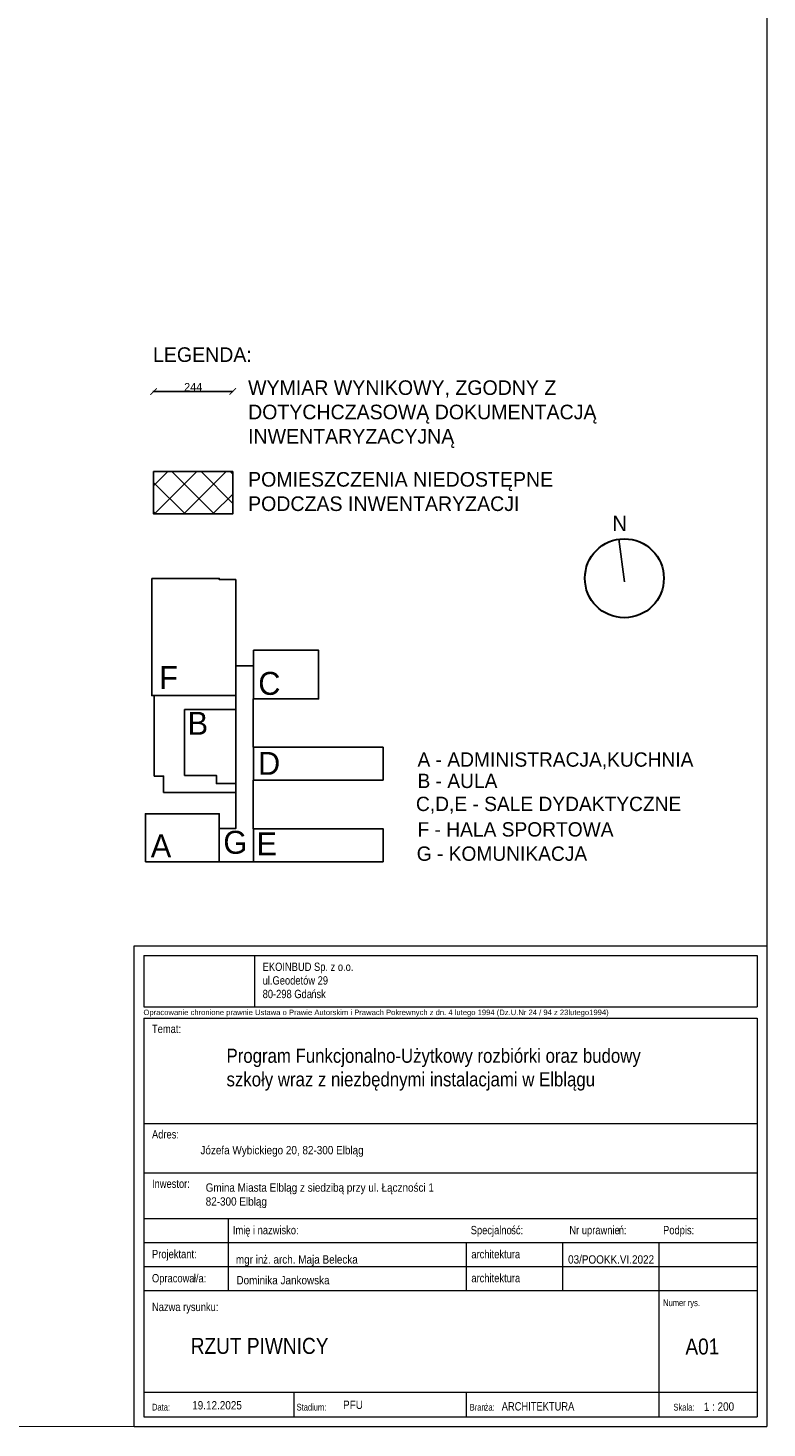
# Model space of a CAD drawing. Header units: centimetres. Extents: x -17621 to 77377, y -18613 to 66.
# Tile 37 of 173: x -4209 to -1932, y -18131 to -13816. Entities that reach past the tile are written whole.
import ezdxf

# ---------------------------------------------------------------- set-up
doc = ezdxf.new("R2010")
doc.units = ezdxf.units.CM
doc.layers.add('0-wymiarowanie rys.CAD', color=5, linetype='Continuous', lineweight=0, true_color=0x0000ff)
doc.layers.add('a_inwentaryzacja', color=141, linetype='Continuous', lineweight=0)
doc.layers.add('Title Blocks', color=7, linetype='Continuous', lineweight=9)
for name, color, linetype in [('PDF3_WIDOKOWA', 7, 'Continuous'), ('PDF_A200 ELEMENTY GŁÓWNE', 7, 'Continuous'), ('PDF_A210 ŚCIANY ZEWNĘTRZNE', 7, 'Continuous'), ('PDF_Text', 7, 'Continuous')]:
    doc.layers.add(name, color=color, linetype=linetype)
doc.styles.add('Arial_10', font='arial.ttf', dxfattribs={"width": 0.85, "height": 0.22})
doc.styles.add('Arial_11', font='arial.ttf', dxfattribs={"width": 0.85, "height": 0.25})
doc.styles.add('Arial_5', font='arial.ttf', dxfattribs={"width": 0.8, "height": 0.13})
doc.styles.add('Arial_6', font='arial.ttf', dxfattribs={"height": 0.085})
doc.styles.add('Arial_7', font='arial.ttf', dxfattribs={"width": 0.8, "height": 0.105})
doc.styles.add('Arial_9', font='arial.ttf', dxfattribs={"width": 0.85, "height": 0.13})
doc.styles.add('PDF Century Gothic', font='GOTHIC.TTF')
doc.dimstyles.new('ISO-25', dxfattribs={"dimtxt": 25, "dimasz": 20, "dimexe": 0.6, "dimexo": 0.375, "dimtad": 1, "dimdec": 0, "dimtxsty": 'PDF Century Gothic', "dimblk": 'ARCHTICK', "dimcen": 2.5, "dimadec": 1, "dimazin": 0, "dimtfac": 1, "dimtdec": 0, "dimtmove": 0, "dimatfit": 3, "dimldrblk": 'ARCHTICK', "dimfxl": 2, "dimfxlon": 1, "dimarcsym": 0})

# ---------------------------------------------------------------- blocks, each defined once
blk = doc.blocks.new('Arkusz - Rzut_ przekrój_ elewacja-1192259-RZUT DACHU')
at = {"layer": 'Title Blocks'}
for p, q in [((19.601, 0.075), (29.45, 0.075)), ((19.601, -7.404), (19.601, 0.075)), ((29.45, 0.075), (29.45, -7.404)), ((19.751, -0.072), (29.299, -0.072)), ((19.751, -0.072), (19.751, -0.872)), ((21.473, -0.072), (21.473, -0.872)), ((29.299, -0.072), (29.299, -0.872)), ((19.751, -0.872), (29.299, -0.872)), ((19.751, -1.048), (29.299, -1.048)), ((19.751, -1.048), (19.751, -7.254)), ((29.299, -1.048), (29.299, -7.254)), ((19.751, -2.689), (29.299, -2.689)), ((19.751, -3.458), (29.299, -3.458)), ((19.751, -4.168), (29.299, -4.168)), ((21.067, -4.168), (21.067, -5.286)), ((19.751, -4.54), (29.299, -4.54)), ((24.767, -4.54), (24.767, -5.286)), ((26.267, -4.54), (26.267, -5.286)), ((27.767, -4.54), (27.767, -7.254)), ((19.751, -4.913), (29.299, -4.913)), ((19.751, -5.286), (29.299, -5.286)), ((19.751, -5.286), (29.299, -5.286)), ((19.751, -6.87), (29.299, -6.87)), ((22.086, -6.87), (22.086, -7.254)), ((24.767, -6.87), (24.767, -7.254)), ((19.601, -7.404), (29.45, -7.404)), ((19.751, -7.254), (29.299, -7.254))]:
    blk.add_line(p, q, dxfattribs=at)
at = {"layer": 'Title Blocks', "attachment_point": 1}
for s, insert, char_height, width, style in [('EKOINBUD Sp. z o.o.', (21.602, -0.184), 0.13, 1.69958, 'Arial_5'), ('ul.Geodetów 29', (21.602, -0.396), 0.13, 1.21856, 'Arial_5'), ('80-298 Gda', (21.602, -0.607), 0.13, 0.91713, 'Arial_5'), ('ńsk', (22.359, -0.607), 0.13, 0.27578, 'Arial_5'), ('Opracowanie chronione prawnie Ustawa o Prawie Autorskim i Prawach Pokrewnych z dn. 4 lutego 1994 (Dz.U.Nr 24 / 94 z 23lutego1994)', (19.747, -0.916), 0.085, 9.17932, 'Arial_6'), ('Temat:', (19.88, -1.151), 0.13, 0.53873, 'Arial_5'), ('Adres:', (19.88, -2.792), 0.13, 0.50667, 'Arial_5'), ('Inwestor:', (19.88, -3.561), 0.13, 0.7119, 'Arial_5'), ('Imi', (21.139, -4.283), 0.13, 0.23089, 'Arial_5'), ('ę i nazwisko:', (21.33, -4.283), 0.13, 1.00051, 'Arial_5'), ('Specjalno', (24.84, -4.283), 0.13, 0.76321, 'Arial_5'), ('ść:', (25.47, -4.283), 0.13, 0.23089, 'Arial_5'), ('Nr uprawnie', (26.375, -4.283), 0.13, 0.92996, 'Arial_5'), ('ń:', (27.143, -4.283), 0.13, 0.14751, 'Arial_5'), ('Podpis:', (27.833, -4.283), 0.13, 0.57722, 'Arial_5'), ('Projektant:', (19.88, -4.656), 0.13, 0.83376, 'Arial_5'), ('architektura', (24.85, -4.658), 0.13, 1.26346, 'Arial_5'), ('ł/a:', (20.531, -5.032), 0.13, 0.2373, 'Arial_5'), ('Opracowa', (19.88, -5.032), 0.13, 0.78886, 'Arial_5'), ('architektura', (24.85, -5.03), 0.13, 1.26346, 'Arial_5'), ('Numer rys.', (27.833, -5.427), 0.105, 0.64776, 'Arial_7'), ('Nazwa rysunku:', (19.88, -5.479), 0.13, 1.23781, 'Arial_5'), ('Data:', (19.88, -7.052), 0.105, 0.32709, 'Arial_7'), ('Stadium:', (22.13, -7.052), 0.105, 0.51949, 'Arial_7'), ('Bran', (24.823, -7.053), 0.105, 0.28219, 'Arial_7'), ('ża:', (25.056, -7.053), 0.105, 0.17316, 'Arial_7'), ('ARCHITEKTURA', (25.322, -7.027), 0.13, 1.34684, 'Arial_5'), ('Skala:', (27.994, -7.053), 0.105, 0.37198, 'Arial_7')]:
    blk.add_mtext(s, dxfattribs=dict(at, insert=insert, char_height=char_height, width=width, style=style))
blk = doc.blocks.new('_ArchTick')
at = {"color": 0, "linetype": 'ByBlock', "const_width": 0.15}
blk.add_lwpolyline([(-0.5, -0.5), (0.5, 0.5)], dxfattribs=at)
blk = doc.blocks.new('*D1177')
at = {"layer": '0-wymiarowanie rys.CAD', "color": 0, "linetype": 'Continuous', "lineweight": -2, "transparency": 16777216}
for p, q in [((-3821.8, -14933.9), (-3821.8, -14936.5)), ((-3821.8, -14935.9), (-3577.7, -14935.9)), ((-3577.7, -14933.9), (-3577.7, -14936.5))]:
    blk.add_line(p, q, dxfattribs=at)
at = {"layer": 'Defpoints', "color": 0, "linetype": 'Continuous', "transparency": 16777216}
for p in [(-3821.8, -14823), (-3577.7, -14823), (-3577.7, -14935.9)]:
    blk.add_point(p, dxfattribs=at)
at = {"layer": '0-wymiarowanie rys.CAD', "color": 0, "linetype": 'Continuous', "lineweight": -2, "transparency": 16777216, "xscale": 20, "yscale": 20, "zscale": 20, "rotation": 180}
blk.add_blockref('_ArchTick', (-3821.8, -14935.9), dxfattribs=at)
at = {"layer": '0-wymiarowanie rys.CAD', "color": 0, "linetype": 'Continuous', "lineweight": -2, "transparency": 16777216, "xscale": 20, "yscale": 20, "zscale": 20}
blk.add_blockref('_ArchTick', (-3577.7, -14935.9), dxfattribs=at)
at = {"layer": '0-wymiarowanie rys.CAD', "color": 0, "linetype": 'Continuous', "transparency": 16777216, "insert": (-3699.7, -14922.4), "char_height": 25, "attachment_point": 5, "style": 'PDF Century Gothic'}
blk.add_mtext('244', dxfattribs=at)

msp = doc.modelspace()

# ---------------------------------------------------------------- hatches: boundary and pattern name
at = {"layer": 'a_inwentaryzacja', "linetype": 'Continuous', "lineweight": 5, "true_color": 0x636466, "transparency": 33554495}
h = msp.add_hatch(dxfattribs=at)
h.set_pattern_fill('ANSI37', color=251, scale=20)
h.paths.add_polyline_path([(-11942.7, -8735.2), (-9562.8, -8735.2), (-9562.8, -10514.9), (-11942.7, -10514.9)])
h.paths.add_polyline_path([(-14516.6, -10443.7), (-13890.1, -10443.7), (-13890.1, -11008.7), (-14516.6, -11008.7)])
h.paths.add_polyline_path([(-14516.6, -11036.6), (-13890.1, -11036.6), (-13890.1, -11601.6), (-14516.6, -11601.6)])
h.paths.add_polyline_path([(-14516.6, -11621.1), (-13890.1, -11621.1), (-13890.1, -12231), (-14516.6, -12231)])
h.paths.add_polyline_path([(-14516.6, -12251.4), (-14216.9, -12251.4), (-14216.9, -12669.6), (-14516.6, -12669.6)])
h.paths.add_polyline_path([(-14206.7, -12251.4), (-13890.1, -12251.4), (-13890.1, -12833.3), (-14206.7, -12833.3)])
h.paths.add_polyline_path([(-14516.6, -12681.5), (-14216.9, -12681.5), (-14216.9, -12833.3), (-14516.6, -12833.3)])
h.paths.add_polyline_path([(-15607.6, -12251.4), (-15607.6, -12831.3), (-15046.6, -12831.3), (-15046.6, -12431.7), (-14730.8, -12431.7), (-14730.8, -12251.4)])
h.paths.add_polyline_path([(-15034.7, -12443.6), (-14730.8, -12443.6), (-14730.8, -12831.3), (-15034.7, -12831.3)], flags=17)
h.paths.add_polyline_path([(-15607.6, -12851.6), (-14730.8, -12851.6), (-14730.8, -13111.3), (-15607.6, -13111.3)])
h.paths.add_polyline_path([(-15607.6, -11651.1), (-14730.8, -11651.1), (-14730.8, -12231), (-15607.6, -12231)])
h.paths.add_polyline_path([(-15607.6, -11343.7), (-14730.8, -11343.7), (-14730.8, -11631.6), (-15607.6, -11631.6)])
h.paths.add_polyline_path([(-15106.7, -13651.7), (-15287, -13651.7), (-15287, -13451.1), (-15106.7, -13451.1)])
h.paths.add_polyline_path([(-15093.2, -13451.1), (-14892.5, -13451.1), (-14892.5, -13651.7), (-15093.2, -13651.7)])
h.paths.add_polyline_path([(-14880.6, -13451.1), (-14730.8, -13451.1), (-14730.8, -13666.9), (-14880.6, -13666.9)])
h.paths.add_polyline_path([(-14892.5, -13666.1), (-15287, -13666.1), (-15287, -14010.4), (-14892.5, -14010.4)])
h.paths.add_polyline_path([(-14880.6, -13682.1), (-14730.8, -13682.1), (-14730.8, -14010.4), (-14880.6, -14010.4)])
h.paths.add_polyline_path([(-13537.5, -13682.1), (-14724.9, -13682.1), (-14724.9, -14010.4), (-13537.5, -14010.4)])
h.paths.add_polyline_path([(-12653.2, -11036.6), (-13885, -11036.6), (-13885, -11601.6), (-12653.2, -11601.6)])
h.paths.add_polyline_path([(-13885, -10443.7), (-12663.2, -10443.7), (-12663.2, -11008.7), (-13885, -11008.7)])
h.paths.add_polyline_path([(-13885, -11621.1), (-13174.6, -11621.1), (-13174.6, -12231), (-13885, -12231)])
h.paths.add_polyline_path([(-13169.5, -11621.1), (-12663.2, -11621.1), (-12663.2, -12231), (-13169.5, -12231)])
h.paths.add_polyline_path([(-13461.6, -12251.4), (-12648.2, -12251.4), (-12648.2, -12461.2), (-13461.6, -12461.2)])
h.paths.add_polyline_path([(-13878.2, -12251.4), (-13466.7, -12251.4), (-13466.7, -12833.3), (-13878.2, -12833.3)])
h.paths.add_polyline_path([(-13461.6, -12466.4), (-12868.1, -12466.4), (-12868.1, -12833.3), (-13461.6, -12833.3)])
h.paths.add_polyline_path([(-12856.3, -12466.4), (-12648.2, -12466.4), (-12648.2, -12833.3), (-12856.3, -12833.3)])
h.paths.add_polyline_path([(-14258.9, -12853.6), (-13890.1, -12853.6), (-13890.1, -13431.6), (-14258.9, -13431.6)])
h.paths.add_polyline_path([(-13878.2, -12853.6), (-13283, -12853.6), (-13283, -13431.6), (-13878.2, -13431.6)])
h.paths.add_polyline_path([(-13277.9, -12853.6), (-12648.2, -12853.6), (-12648.2, -13431.6), (-13277.9, -13431.6)])
h.paths.add_polyline_path([(-9236.8, -15998), (-8361.4, -15998), (-8361.4, -16573.6), (-9236.8, -16573.6)])
h.paths.add_polyline_path([(-8043, -15998), (-7163.3, -15998), (-7163.3, -16573.6), (-8043, -16573.6)])
h.paths.add_polyline_path([(-8336.8, -15998), (-8054.9, -15998), (-8054.9, -16573.6), (-8336.8, -16573.6)])
h.paths.add_polyline_path([(-8631.4, -15413.6), (-8054.9, -15413.6), (-8054.9, -15698.1), (-8631.4, -15698.1)])
h.paths.add_polyline_path([(-9230.9, -15413.6), (-8655.1, -15413.6), (-8655.1, -15698.1), (-9230.9, -15698.1)])
h.paths.add_polyline_path([(-9831.2, -15413.6), (-9255.4, -15413.6), (-9255.4, -15698.1), (-9831.2, -15698.1)])
h.paths.add_polyline_path([(-10437.4, -15413.6), (-9854.9, -15413.6), (-9854.9, -15698.1), (-10437.4, -15698.1)])
h.paths.add_polyline_path([(-9287.7, -15590.6), (-9287.7, -15520.2), (-9341.7, -15520.2), (-9341.7, -15590.6)], flags=16)
h.paths.add_polyline_path([(-10437.4, -12370.7), (-9854.9, -12370.7), (-9854.9, -12655.2), (-10437.4, -12655.2)])
h.paths.add_polyline_path([(-9831.2, -12370.7), (-9255.4, -12370.7), (-9255.4, -12655.2), (-9831.2, -12655.2)])
h.paths.add_polyline_path([(-9230.9, -12370.7), (-8650.1, -12370.7), (-8650.1, -12655.2), (-9230.9, -12655.2)])
h.paths.add_polyline_path([(-9236.8, -12955.1), (-8361.4, -12955.1), (-8361.4, -13531.5), (-9236.8, -13531.5)])
h.paths.add_polyline_path([(-8336.8, -12955.1), (-8054.9, -12955.1), (-8054.9, -13531.5), (-8336.8, -13531.5)])
h.paths.add_polyline_path([(-8043, -12955.1), (-7161.9, -12955.1), (-7161.9, -13531.7), (-8043, -13531.7)])
h.paths.add_polyline_path([(-3821.8, -15182.8), (-3577.7, -15182.8), (-3577.7, -15313.5), (-3821.8, -15313.5)])

# ---------------------------------------------------------------- linework, layer by layer
at = {"layer": 'a_inwentaryzacja', "color": 0, "linetype": 'Continuous', "lineweight": 25}
msp.add_line((-2371.3, -15522.2), (-2388.1, -15391.2), dxfattribs=at)
at = {"layer": 'a_inwentaryzacja', "linetype": 'Continuous', "lineweight": 25}
msp.add_lwpolyline([(-3821.8, -15182.8), (-3577.7, -15182.8), (-3577.7, -15313.5), (-3821.8, -15313.5)], close=True, dxfattribs=at)
at = {"layer": 'a_inwentaryzacja', "lineweight": 25}
for points in [[(-3617.2, -16385.4), (-3514, -16386.1), (-3514, -16283.7), (-3514.8, -16283.7), (-3514.8, -16133.4), (-3514, -16133.4), (-3514, -16032.5), (-3514.8, -16032.5), (-3514.8, -15883.7), (-3514, -15883.7), (-3514, -15782), (-3568.6, -15782), (-3568.6, -15873.2), (-3568.6, -16171.6), (-3568.6, -16283), (-3619.5, -16283), (-3619.5, -16385.4)], [(-3790.7, -16171.6), (-3568.6, -16171.6), (-3568.6, -15873.2), (-3819.8, -15873.2), (-3819.8, -16121.5), (-3790.7, -16121.5)]]:
    msp.add_lwpolyline(points, close=True, dxfattribs=at)
at = {"layer": 'PDF3_WIDOKOWA', "color": 7, "lineweight": 5, "true_color": 0xffffff}
msp.add_lwpolyline([(-17620.9, -18130.6), (-17620.9, -5206.1), (-1932.1, -5201.1), (-1932.1, -18125.6)], close=True, dxfattribs=at)
at = {"layer": 'PDF_A200 ELEMENTY GŁÓWNE', "lineweight": 30}
msp.add_circle((-2371.5, -15511.7), 121.6, dxfattribs=at)
at = {"layer": 'PDF_A210 ŚCIANY ZEWNĘTRZNE', "lineweight": 25}
for points in [[(-3827.3, -15512.1), (-3619.5, -15512.1), (-3619.5, -15515.9), (-3568.6, -15515.9), (-3568.6, -15873.2), (-3621, -15873.2), (-3827.3, -15873.2)], [(-3514, -15733.4), (-3313.7, -15733.4), (-3313.7, -15883.7), (-3514, -15883.7)], [(-3568.6, -16144.6), (-3628.4, -16144.6), (-3628.4, -16119.2), (-3726.4, -16119.2), (-3726.4, -15916.6), (-3568.6, -15916.6)], [(-3114.8, -16133.4), (-3514, -16133.4), (-3514, -16032.5), (-3114.8, -16032.5)], [(-3846.8, -16385.4), (-3619.5, -16385.4), (-3619.5, -16237.3), (-3846.8, -16237.3)], [(-3114.8, -16385.4), (-3514, -16385.4), (-3514, -16283.7), (-3114.8, -16283.7)]]:
    msp.add_lwpolyline(points, close=True, dxfattribs=at)

# ---------------------------------------------------------------- block references
at = {"layer": 'Title Blocks', "xscale": 197.9699650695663, "yscale": 197.9699650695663, "zscale": 197.9699650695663}
msp.add_blockref('Arkusz - Rzut_ przekrój_ elewacja-1192259-RZUT DACHU', (-7762.3, -16659.8), dxfattribs=at)

# ---------------------------------------------------------------- texts
at = {"layer": 'PDF_Text', "attachment_point": 4, "style": 'PDF Century Gothic'}
for s, insert, char_height in [('LEGENDA:', (-3823.5, -14822.7), 45), ('N', (-2408.8, -15342.5), 47.6)]:
    msp.add_mtext(s, dxfattribs=dict(at, insert=insert, char_height=char_height))
at = {"layer": 'PDF_Text', "char_height": 45.004, "attachment_point": 4, "style": 'PDF Century Gothic'}
for s, insert, width in [('WYMIAR WYNIKOWY, ZGODNY Z DOTYCHCZASOWĄ DOKUMENTACJĄ INWENTARYZACYJNĄ', (-3530.6, -15005.8), 1344.766), ('POMIESZCZENIA NIEDOSTĘPNE PODCZAS INWENTARYZACJI', (-3530.6, -15244.6), 1205.724)]:
    msp.add_mtext(s, dxfattribs=dict(at, insert=insert, width=width))
at = {"layer": 'PDF_Text', "lineweight": 25, "attachment_point": 4, "style": 'PDF Century Gothic'}
for s, insert, char_height in [('F', (-3804.2, -15817.4), 70.7), ('C', (-3499.2, -15836.1), 70.7), ('B', (-3716.8, -15958.7), 70.7), ('D', (-3499.9, -16082.1), 70.7), ('A - ADMINISTRACJA,KUCHNIA', (-3008.7, -16074.4), 44.17), ('B - AULA', (-3008.7, -16136.4), 44.17), ('C,D,E - SALE DYDAKTYCZNE', (-3013.4, -16211.1), 44.17), ('F - HALA SPORTOWA', (-3008.7, -16285.9), 44.17), ('A', (-3830.4, -16336.3), 70.7), ('G', (-3606.9, -16325.9), 70.7), ('E', (-3504.4, -16330.3), 70.7), ('G - KOMUNIKACJA', (-3011.1, -16360.7), 44.17)]:
    msp.add_mtext(s, dxfattribs=dict(at, insert=insert, char_height=char_height))
at = {"layer": 'Title Blocks', "attachment_point": 1}
for s, insert, char_height, width, style in [('Program Funkcjonalno-Użytkowy rozbiórki oraz budowy szkoły wraz z niezbędnymi instalacjami w Elblągu', (-3597, -16961.5), 43.553, 1417.836, 'Arial_10'), ('Józefa Wybickiego 20, 82-300 Elbląg', (-3677.4, -17261.3), 25.736, 678.565, 'Arial_9'), ('Gmina Miasta Elbląg z siedzibą przy ul. Łączności 1 82-300 Elbląg ', (-3661.2, -17376.6), 25.736, 715.827, 'Arial_9'), ('mgr in', (-3568.2, -17598.2), 25.74, 101.178, 'Arial_9'), ('ż. arch. Maja Belecka', (-3484.7, -17598.2), 25.736, 353.447, 'Arial_9'), ('03/POOKK.VI.2022', (-2544.9, -17598.2), 25.736, 315.674, 'Arial_9'), ('Dominika Jankowska', (-3566.5, -17662.1), 25.736, 437.087, 'Arial_9'), ('RZUT PIWNICY', (-3707.3, -17852.7), 49.492, 462.719, 'Arial_11'), ('19.12.2025', (-3702.7, -18047.6), 25.74, 183.469, 'Arial_9'), ('PFU', (-3238, -18046.2), 25.74, 44.518, 'Arial_9')]:
    msp.add_mtext(s, dxfattribs=dict(at, insert=insert, char_height=char_height, width=width, style=style))
at = {"layer": 'Title Blocks', "attachment_point": 1, "rotation": 0.4748}
for s, insert, char_height, width, style in [('A01', (-2183.8, -17855.1), 49.49, 176.724, 'Arial_11'), (' 1 : 200', (-2135.4, -18052.2), 25.74, 124.111, 'Arial_9')]:
    msp.add_mtext(s, dxfattribs=dict(at, insert=insert, char_height=char_height, width=width, style=style))

# ---------------------------------------------------------------- dimensions: what is measured, and where the dimension line sits
at = {"layer": '0-wymiarowanie rys.CAD', "linetype": 'Continuous'}
dim = msp.add_linear_dim(base=(-3577.7, -14935.9), p1=(-3821.8, -14823), p2=(-3577.7, -14823), dimstyle='ISO-25', dxfattribs=at)
dim.commit()
dim.dimension.update_dxf_attribs({"geometry": '*D1177', "text_midpoint": (-3699.7, -14922.4)})

doc.saveas('drawing.dxf')
